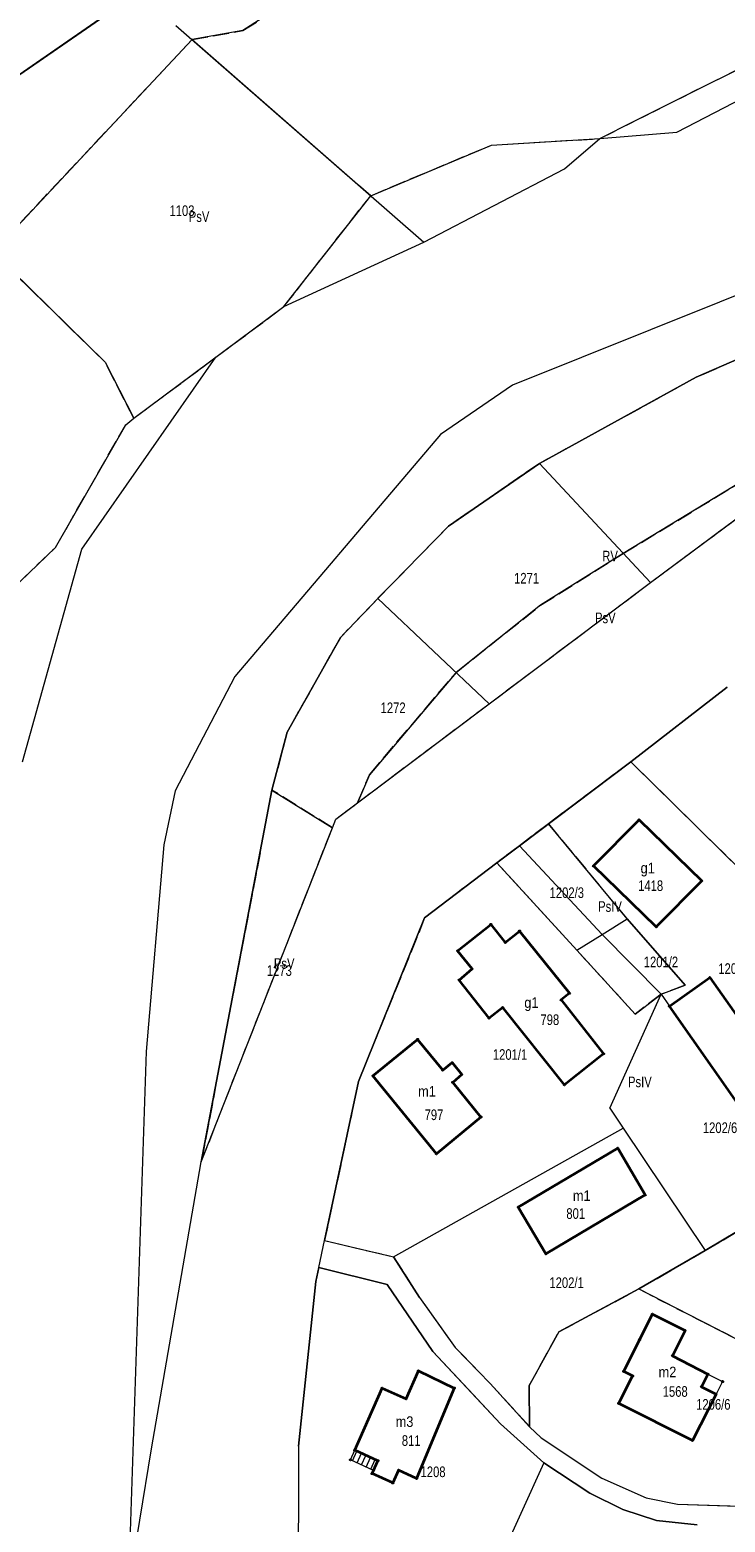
# Model space of a CAD drawing. Header units: metres. Extents: x 7496145 to 7500200, y 5498500 to 5502080.
# Tile 37 of 202: x 7497086 to 7497184, y 5499478 to 5499689. Entities that reach past the tile are written whole.
import ezdxf
from ezdxf.enums import TextEntityAlignment as Align

# ---------------------------------------------------------------- set-up
doc = ezdxf.new("R2010")
doc.units = ezdxf.units.M
doc.header["$MEASUREMENT"] = 0
for name, pattern in [('2.25_0.75', [3, 2.25, -0.75]), ('219-1000', [0]), ('egug-1000', [0])]:
    doc.linetypes.add(name, pattern=pattern)
doc.layers.get('0').update_dxf_attribs({"color": 2, "linetype": 'CONTINUOUS', "lineweight": 5})
for name, color, linetype in [('209-oznaczenie konturu klasyfikacyjnego', 7, 'CONTINUOUS'), ('211-numer działki ewidencyjnej', 7, 'CONTINUOUS'), ('217-kontur klasyfikacyjny', 7, 'CONTINUOUS'), ('218-kontur użytku gruntowego', 7, 'CONTINUOUS'), ('219-działka ewidencyjna', 7, 'CONTINUOUS'), ('312-budynek ewidencyjny', 7, 'CONTINUOUS'), ('312-oznaczenie budynku ewidencyjnego', 7, 'CONTINUOUS'), ('312-oznaczenie budynku ewidencyjnego-Atr117', 7, 'CONTINUOUS'), ('352-schody', 7, 'CONTINUOUS'), ('inny obiekt trwale związany z budynkiem (powierzchnia)', 7, 'CONTINUOUS'), ('Punkt budynku', 7, 'CONTINUOUS')]:
    doc.layers.add(name, color=color, linetype=linetype)
doc.styles.get("Standard").update_dxf_attribs({"font": 'Working1250', "width": 0.75})

# ---------------------------------------------------------------- blocks, each defined once
blk = doc.blocks.new('PUNKTBUD')
at = {"color": 0}
blk.add_circle((0, 0), 0.09, dxfattribs=at)

msp = doc.modelspace()

# ---------------------------------------------------------------- linework, layer by layer
at = {"layer": '217-kontur klasyfikacyjny', "color": 3, "linetype": '2.25_0.75', "lineweight": 18, "flags": 128}
for points in [[(7497115.8, 5499688.72), (7497142.91, 5499706.1)], [(7497069.59, 5499672.36), (7497098.1, 5499692.08)], [(7497108.63, 5499687.45), (7497115.8, 5499688.72)], [(7497170.94, 5499675.95), (7497194.78, 5499687.87)], [(7497080.52, 5499657.48), (7497108.63, 5499687.45)], [(7497133.8, 5499665.44), (7497108.63, 5499687.45)], [(7497166.1, 5499673.49), (7497170.94, 5499675.95)], [(7497150.83, 5499672.58), (7497166.1, 5499673.49)], [(7497133.8, 5499665.44), (7497150.83, 5499672.58)], [(7497121.57, 5499649.79), (7497133.8, 5499665.44)], [(7497096.36, 5499641.96), (7497080.52, 5499657.48)], [(7497111.97, 5499642.64), (7497121.57, 5499649.79)], [(7497201.74, 5499649.41), (7497179.7, 5499639.82)], [(7497100.41, 5499634.03), (7497096.36, 5499641.96)], [(7497100.41, 5499634.03), (7497111.97, 5499642.64)], [(7497179.7, 5499639.82), (7497157.58, 5499627.66)], [(7497089.37, 5499615.81), (7497099.28, 5499633.12)], [(7497099.28, 5499633.12), (7497100.41, 5499634.03)], [(7497157.58, 5499627.66), (7497144.79, 5499618.83)], [(7497173.22, 5499610.85), (7497196.9, 5499628.46)], [(7497169.39, 5499614.96), (7497186.26, 5499625.22)], [(7497144.79, 5499618.83), (7497134.8, 5499608.61)], [(7497078.1, 5499604.98), (7497089.37, 5499615.81)], [(7497157.76, 5499607.67), (7497169.39, 5499614.96)], [(7497150.52, 5499593.77), (7497173.22, 5499610.85)], [(7497134.8, 5499608.61), (7497129.53, 5499603.12)], [(7497145.84, 5499598.19), (7497157.76, 5499607.67)], [(7497129.53, 5499603.12), (7497122.02, 5499589.77)], [(7497133.63, 5499583.75), (7497145.84, 5499598.19)], [(7497131.94, 5499579.79), (7497150.52, 5499593.77)], [(7497122.02, 5499589.77), (7497119.88, 5499581.59)], [(7497170.46, 5499585.58), (7497158.85, 5499576.82)], [(7497205.21, 5499551.33), (7497170.46, 5499585.58)], [(7497131.94, 5499579.79), (7497133.63, 5499583.75)], [(7497119.88, 5499581.59), (7497109.92, 5499529.14)], [(7497128.4, 5499576.27), (7497119.88, 5499581.59)], [(7497128.87, 5499577.48), (7497131.94, 5499579.79)], [(7497109.92, 5499529.14), (7497128.4, 5499576.27)], [(7497128.4, 5499576.27), (7497128.87, 5499577.48)], [(7497158.85, 5499576.82), (7497154.77, 5499573.74)], [(7497158.85, 5499576.82), (7497169.95, 5499563.4)], [(7497154.77, 5499573.74), (7497151.58, 5499571.32)], [(7497151.58, 5499571.32), (7497141.41, 5499563.55)], [(7497162.88, 5499558.98), (7497151.58, 5499571.32)], [(7497141.41, 5499563.55), (7497132.07, 5499540.45)], [(7497169.95, 5499563.4), (7497178.13, 5499554.06)], [(7497171.06, 5499549.99), (7497162.88, 5499558.98)], [(7497178.13, 5499554.06), (7497174.73, 5499552.78)], [(7497174.73, 5499552.78), (7497171.06, 5499549.99)], [(7497132.07, 5499540.45), (7497127.31, 5499518.02)], [(7497180.94, 5499516.62), (7497188.06, 5499520.87)], [(7497127.31, 5499518.02), (7497137.04, 5499515.74)], [(7497137.04, 5499515.74), (7497140.68, 5499510)], [(7497171.58, 5499511.2), (7497180.94, 5499516.62)], [(7497160.32, 5499505.14), (7497171.58, 5499511.2)], [(7497171.58, 5499511.2), (7497186.69, 5499503.47)], [(7497140.68, 5499510), (7497145.72, 5499502.94)], [(7497156.16, 5499497.59), (7497160.32, 5499505.14)], [(7497145.72, 5499502.94), (7497150.63, 5499497.88)], [(7497150.63, 5499497.88), (7497156.2, 5499491.76)], [(7497156.2, 5499491.76), (7497156.16, 5499497.59)]]:
    msp.add_lwpolyline(points, dxfattribs=at)
at = {"layer": '218-kontur użytku gruntowego', "color": 3, "linetype": 'egug-1000', "lineweight": 18, "flags": 128}
for points in [[(7497142.91, 5499706.1), (7497115.8, 5499688.72)], [(7497098.1, 5499692.08), (7497069.59, 5499672.36)], [(7497115.8, 5499688.72), (7497108.63, 5499687.45)], [(7497170.94, 5499675.95), (7497194.78, 5499687.87)], [(7497176.94, 5499674.38), (7497203.64, 5499688.24)], [(7497108.63, 5499687.45), (7497080.52, 5499657.48)], [(7497108.63, 5499687.45), (7497133.8, 5499665.44)], [(7497166.1, 5499673.49), (7497170.94, 5499675.95)], [(7497150.83, 5499672.58), (7497166.1, 5499673.49)], [(7497166.1, 5499673.49), (7497176.94, 5499674.38)], [(7497133.8, 5499665.44), (7497150.83, 5499672.58)], [(7497121.57, 5499649.79), (7497133.8, 5499665.44)], [(7497202.43, 5499658.23), (7497153.79, 5499638.69)], [(7497080.52, 5499657.48), (7497096.36, 5499641.96)], [(7497111.97, 5499642.64), (7497121.57, 5499649.79)], [(7497201.74, 5499649.41), (7497179.7, 5499639.82)], [(7497093.08, 5499615.55), (7497111.97, 5499642.64)], [(7497096.36, 5499641.96), (7497100.41, 5499634.03)], [(7497100.41, 5499634.03), (7497111.97, 5499642.64)], [(7497179.7, 5499639.82), (7497157.58, 5499627.66)], [(7497153.79, 5499638.69), (7497143.62, 5499631.77)], [(7497089.37, 5499615.81), (7497099.28, 5499633.12)], [(7497099.28, 5499633.12), (7497100.41, 5499634.03)], [(7497143.62, 5499631.77), (7497114.64, 5499597.59)], [(7497157.58, 5499627.66), (7497144.79, 5499618.83)], [(7497173.22, 5499610.85), (7497196.9, 5499628.46)], [(7497186.26, 5499625.22), (7497169.39, 5499614.96)], [(7497144.79, 5499618.83), (7497134.8, 5499608.61)], [(7497078.1, 5499604.98), (7497089.37, 5499615.81)], [(7497084.72, 5499585.59), (7497093.08, 5499615.55)], [(7497169.39, 5499614.96), (7497157.76, 5499607.67)], [(7497150.52, 5499593.77), (7497173.22, 5499610.85)], [(7497134.8, 5499608.61), (7497129.53, 5499603.12)], [(7497157.76, 5499607.67), (7497145.84, 5499598.19)], [(7497129.53, 5499603.12), (7497122.02, 5499589.77)], [(7497114.64, 5499597.59), (7497106.25, 5499581.46)], [(7497145.84, 5499598.19), (7497133.63, 5499583.75)], [(7497184.03, 5499596.08), (7497170.46, 5499585.58)], [(7497131.94, 5499579.79), (7497150.52, 5499593.77)], [(7497122.02, 5499589.77), (7497119.88, 5499581.59)], [(7497170.46, 5499585.58), (7497158.85, 5499576.82)], [(7497170.46, 5499585.58), (7497205.21, 5499551.33)], [(7497133.63, 5499583.75), (7497131.94, 5499579.79)], [(7497106.25, 5499581.46), (7497104.63, 5499573.84)], [(7497119.88, 5499581.59), (7497109.92, 5499529.14)], [(7497119.88, 5499581.59), (7497128.4, 5499576.27)], [(7497128.87, 5499577.48), (7497131.94, 5499579.79)], [(7497109.92, 5499529.14), (7497128.4, 5499576.27)], [(7497128.4, 5499576.27), (7497128.87, 5499577.48)], [(7497158.85, 5499576.82), (7497154.77, 5499573.74)], [(7497169.95, 5499563.4), (7497158.85, 5499576.82)], [(7497104.63, 5499573.84), (7497102.17, 5499544.7)], [(7497154.77, 5499573.74), (7497151.58, 5499571.32)], [(7497151.58, 5499571.32), (7497141.41, 5499563.55)], [(7497151.58, 5499571.32), (7497162.88, 5499558.98)], [(7497141.41, 5499563.55), (7497132.07, 5499540.45)], [(7497178.13, 5499554.06), (7497169.95, 5499563.4)], [(7497162.88, 5499558.98), (7497171.06, 5499549.99)], [(7497174.73, 5499552.78), (7497178.13, 5499554.06)], [(7497171.06, 5499549.99), (7497174.73, 5499552.78)], [(7497102.17, 5499544.7), (7497099.62, 5499468.51)], [(7497132.07, 5499540.45), (7497127.31, 5499518.02)], [(7497102.92, 5499488.67), (7497109.92, 5499529.14)], [(7497188.06, 5499520.87), (7497180.94, 5499516.62)], [(7497127.31, 5499518.02), (7497137.04, 5499515.74)], [(7497137.04, 5499515.74), (7497140.68, 5499510)], [(7497180.94, 5499516.62), (7497171.58, 5499511.2)], [(7497126.51, 5499514.24), (7497126.09, 5499512.24)], [(7497136.13, 5499511.82), (7497126.51, 5499514.24)], [(7497126.09, 5499512.24), (7497123.61, 5499489.02)], [(7497142.56, 5499502.38), (7497136.13, 5499511.82)], [(7497171.58, 5499511.2), (7497160.32, 5499505.14)], [(7497171.58, 5499511.2), (7497186.69, 5499503.47)], [(7497140.68, 5499510), (7497145.72, 5499502.94)], [(7497160.32, 5499505.14), (7497156.16, 5499497.59)], [(7497145.72, 5499502.94), (7497150.63, 5499497.88)], [(7497147.58, 5499497.01), (7497142.56, 5499502.38)], [(7497152.08, 5499492.2), (7497147.58, 5499497.01)], [(7497150.63, 5499497.88), (7497156.2, 5499491.76)], [(7497156.16, 5499497.59), (7497156.2, 5499491.76)], [(7497158.2, 5499486.68), (7497152.08, 5499492.2)], [(7497156.2, 5499491.76), (7497157.84, 5499490.2)], [(7497157.84, 5499490.2), (7497166.38, 5499484.52)], [(7497099.62, 5499468.51), (7497102.92, 5499488.67)], [(7497123.61, 5499489.02), (7497123.62, 5499480.57)], [(7497164.69, 5499482.39), (7497158.2, 5499486.68)], [(7497166.38, 5499484.52), (7497172.64, 5499481.76)], [(7497169.35, 5499480.08), (7497164.69, 5499482.39)], [(7497172.64, 5499481.76), (7497177.06, 5499480.84)], [(7497123.62, 5499480.57), (7497123.45, 5499461.41)], [(7497174.07, 5499478.53), (7497169.35, 5499480.08)], [(7497177.06, 5499480.84), (7497192.55, 5499480.35)], [(7497179.81, 5499477.94), (7497174.07, 5499478.53)]]:
    msp.add_lwpolyline(points, dxfattribs=at)
at = {"layer": '219-działka ewidencyjna', "color": 3, "linetype": '219-1000', "lineweight": 18, "flags": 128}
for points in [[(7497069.59, 5499672.36), (7497101.03, 5499694.11)], [(7497106.36, 5499689.44), (7497141.28, 5499658.9)], [(7497170.94, 5499675.95), (7497194.78, 5499687.87)], [(7497170.94, 5499675.95), (7497194.78, 5499687.87)], [(7497166.1, 5499673.49), (7497170.94, 5499675.95)], [(7497166.1, 5499673.49), (7497170.94, 5499675.95)], [(7497161.12, 5499669.25), (7497166.1, 5499673.49)], [(7497161.12, 5499669.25), (7497166.1, 5499673.49)], [(7497141.28, 5499658.9), (7497161.12, 5499669.25)], [(7497141.28, 5499658.9), (7497161.12, 5499669.25)], [(7497073.75, 5499664.12), (7497096.36, 5499641.96)], [(7497121.57, 5499649.79), (7497141.28, 5499658.9)], [(7497121.57, 5499649.79), (7497141.28, 5499658.9)], [(7497100.41, 5499634.03), (7497121.57, 5499649.79)], [(7497100.41, 5499634.03), (7497121.57, 5499649.79)], [(7497179.7, 5499639.82), (7497201.74, 5499649.41)], [(7497179.7, 5499639.82), (7497201.74, 5499649.41)], [(7497096.36, 5499641.96), (7497100.41, 5499634.03)], [(7497157.58, 5499627.66), (7497179.7, 5499639.82)], [(7497157.58, 5499627.66), (7497179.7, 5499639.82)], [(7497089.37, 5499615.81), (7497099.28, 5499633.12)], [(7497089.37, 5499615.81), (7497099.28, 5499633.12)], [(7497099.28, 5499633.12), (7497100.41, 5499634.03)], [(7497099.28, 5499633.12), (7497100.41, 5499634.03)], [(7497173.22, 5499610.85), (7497202.5, 5499632.62)], [(7497173.22, 5499610.85), (7497202.5, 5499632.62)], [(7497144.79, 5499618.83), (7497157.58, 5499627.66)], [(7497144.79, 5499618.83), (7497157.58, 5499627.66)], [(7497157.58, 5499627.66), (7497173.22, 5499610.85)], [(7497134.8, 5499608.61), (7497144.79, 5499618.83)], [(7497134.8, 5499608.61), (7497144.79, 5499618.83)], [(7497078.1, 5499604.98), (7497089.37, 5499615.81)], [(7497078.1, 5499604.98), (7497089.37, 5499615.81)], [(7497150.52, 5499593.77), (7497173.22, 5499610.85)], [(7497150.52, 5499593.77), (7497173.22, 5499610.85)], [(7497129.53, 5499603.12), (7497134.8, 5499608.61)], [(7497129.53, 5499603.12), (7497134.8, 5499608.61)], [(7497134.8, 5499608.61), (7497150.52, 5499593.77)], [(7497122.02, 5499589.77), (7497129.53, 5499603.12)], [(7497122.02, 5499589.77), (7497129.53, 5499603.12)], [(7497170.46, 5499585.58), (7497184.03, 5499596.08)], [(7497170.46, 5499585.58), (7497184.03, 5499596.08)], [(7497128.87, 5499577.48), (7497150.52, 5499593.77)], [(7497128.87, 5499577.48), (7497150.52, 5499593.77)], [(7497119.88, 5499581.59), (7497122.02, 5499589.77)], [(7497119.88, 5499581.59), (7497122.02, 5499589.77)], [(7497154.77, 5499573.74), (7497170.46, 5499585.58)], [(7497154.77, 5499573.74), (7497170.46, 5499585.58)], [(7497170.46, 5499585.58), (7497205.21, 5499551.33)], [(7497109.92, 5499529.14), (7497119.88, 5499581.59)], [(7497109.92, 5499529.14), (7497119.88, 5499581.59)], [(7497119.88, 5499581.59), (7497128.4, 5499576.27)], [(7497109.92, 5499529.14), (7497128.4, 5499576.27)], [(7497109.92, 5499529.14), (7497128.4, 5499576.27)], [(7497128.4, 5499576.27), (7497128.87, 5499577.48)], [(7497128.4, 5499576.27), (7497128.87, 5499577.48)], [(7497151.58, 5499571.32), (7497154.77, 5499573.74)], [(7497151.58, 5499571.32), (7497154.77, 5499573.74)], [(7497154.77, 5499573.74), (7497166.45, 5499561.19)], [(7497141.41, 5499563.55), (7497151.58, 5499571.32)], [(7497141.41, 5499563.55), (7497151.58, 5499571.32)], [(7497151.58, 5499571.32), (7497162.88, 5499558.98)], [(7497132.07, 5499540.45), (7497141.41, 5499563.55)], [(7497132.07, 5499540.45), (7497141.41, 5499563.55)], [(7497166.45, 5499561.19), (7497169.95, 5499563.4)], [(7497169.95, 5499563.4), (7497178.13, 5499554.06)], [(7497162.88, 5499558.98), (7497166.45, 5499561.19)], [(7497166.45, 5499561.19), (7497174.73, 5499552.78)], [(7497174.73, 5499552.78), (7497178.13, 5499554.06)], [(7497167.52, 5499536.7), (7497174.73, 5499552.78)], [(7497174.73, 5499552.78), (7497175.91, 5499551.1)], [(7497175.91, 5499551.1), (7497188.38, 5499533.33)], [(7497127.31, 5499518.02), (7497132.07, 5499540.45)], [(7497127.31, 5499518.02), (7497132.07, 5499540.45)], [(7497167.52, 5499536.7), (7497169.38, 5499533.91)], [(7497145.14, 5499520.31), (7497169.38, 5499533.91)], [(7497169.38, 5499533.91), (7497180.94, 5499516.62)], [(7497102.92, 5499488.67), (7497109.92, 5499529.14)], [(7497137.04, 5499515.74), (7497145.14, 5499520.31)], [(7497180.94, 5499516.62), (7497188.06, 5499520.87)], [(7497126.51, 5499514.24), (7497127.31, 5499518.02)], [(7497126.51, 5499514.24), (7497127.31, 5499518.02)], [(7497127.31, 5499518.02), (7497137.04, 5499515.74)], [(7497140.68, 5499510), (7497137.04, 5499515.74)], [(7497171.58, 5499511.2), (7497180.94, 5499516.62)], [(7497126.09, 5499512.24), (7497126.51, 5499514.24)], [(7497126.09, 5499512.24), (7497126.51, 5499514.24)], [(7497126.51, 5499514.24), (7497136.13, 5499511.82)], [(7497123.61, 5499489.02), (7497126.09, 5499512.24)], [(7497123.61, 5499489.02), (7497126.09, 5499512.24)], [(7497136.13, 5499511.82), (7497142.56, 5499502.38)], [(7497160.32, 5499505.14), (7497171.58, 5499511.2)], [(7497171.58, 5499511.2), (7497203.18, 5499495.02)], [(7497140.68, 5499510), (7497145.72, 5499502.94)], [(7497160.32, 5499505.14), (7497156.16, 5499497.59)], [(7497145.72, 5499502.94), (7497150.63, 5499497.88)], [(7497152.08, 5499492.2), (7497142.56, 5499502.38)], [(7497156.2, 5499491.76), (7497150.63, 5499497.88)], [(7497156.2, 5499491.76), (7497156.16, 5499497.59)], [(7497152.08, 5499492.2), (7497158.2, 5499486.68)], [(7497156.2, 5499491.76), (7497157.84, 5499490.2)], [(7497157.84, 5499490.2), (7497166.38, 5499484.52)], [(7497099.62, 5499468.51), (7497102.92, 5499488.67)], [(7497123.61, 5499489.02), (7497123.62, 5499480.57)], [(7497123.61, 5499489.02), (7497123.62, 5499480.57)], [(7497158.2, 5499486.68), (7497145.25, 5499458.08)], [(7497158.2, 5499486.68), (7497164.69, 5499482.39)], [(7497166.38, 5499484.52), (7497172.64, 5499481.76)], [(7497164.69, 5499482.39), (7497169.35, 5499480.08)], [(7497172.64, 5499481.76), (7497177.06, 5499480.84)], [(7497123.62, 5499480.57), (7497123.45, 5499461.41)], [(7497123.62, 5499480.57), (7497123.45, 5499461.41)], [(7497169.35, 5499480.08), (7497174.07, 5499478.53)], [(7497177.06, 5499480.84), (7497199.3, 5499480.13)], [(7497174.07, 5499478.53), (7497179.81, 5499477.94)]]:
    msp.add_lwpolyline(points, dxfattribs=at)
at = {"layer": '312-budynek ewidencyjny', "color": 7, "linetype": 'Continuous', "lineweight": 35, "flags": 128}
for points in [[(7497165.22, 5499570.88), (7497171.63, 5499577.38)], [(7497171.63, 5499577.38), (7497180.47, 5499568.78)], [(7497174.06, 5499562.3), (7497165.22, 5499570.88)], [(7497180.47, 5499568.78), (7497174.06, 5499562.3)], [(7497146.05, 5499558.9), (7497150.74, 5499562.63)], [(7497150.74, 5499562.63), (7497152.77, 5499560.09)], [(7497152.77, 5499560.09), (7497154.79, 5499561.7)], [(7497154.79, 5499561.7), (7497161.82, 5499552.92)], [(7497148.1, 5499556.37), (7497146.05, 5499558.9)], [(7497146.28, 5499554.78), (7497148.1, 5499556.37)], [(7497175.91, 5499551.1), (7497181.61, 5499555.15)], [(7497181.61, 5499555.15), (7497194.08, 5499537.4)], [(7497150.48, 5499549.41), (7497146.28, 5499554.78)], [(7497152.41, 5499550.9), (7497150.48, 5499549.41)], [(7497161.11, 5499540.01), (7497152.41, 5499550.9)], [(7497161.82, 5499552.92), (7497160.65, 5499551.97)], [(7497160.65, 5499551.97), (7497166.64, 5499544.37)], [(7497188.38, 5499533.33), (7497175.91, 5499551.1)], [(7497134.12, 5499541.27), (7497140.42, 5499546.41)], [(7497140.42, 5499546.41), (7497143.96, 5499542.08)], [(7497143.96, 5499542.08), (7497145.28, 5499543.13)], [(7497145.28, 5499543.13), (7497146.64, 5499541.46)], [(7497166.64, 5499544.37), (7497161.11, 5499540.01)], [(7497143.06, 5499530.27), (7497134.12, 5499541.27)], [(7497146.64, 5499541.46), (7497145.36, 5499540.35)], [(7497145.36, 5499540.35), (7497149.35, 5499535.46)], [(7497149.35, 5499535.46), (7497143.06, 5499530.27)], [(7497154.6, 5499522.75), (7497168.62, 5499531.07)], [(7497168.62, 5499531.07), (7497172.49, 5499524.47)], [(7497172.49, 5499524.47), (7497158.5, 5499516.17)], [(7497158.5, 5499516.17), (7497154.6, 5499522.75)], [(7497171.7, 5499504.04), (7497173.5, 5499507.64)], [(7497173.5, 5499507.64), (7497178.12, 5499505.35)], [(7497178.12, 5499505.35), (7497176.36, 5499501.78)], [(7497169.47, 5499499.57), (7497171.7, 5499504.04)], [(7497176.36, 5499501.78), (7497181.33, 5499499.19)], [(7497138.8, 5499495.71), (7497140.53, 5499499.64)], [(7497140.53, 5499499.64), (7497145.59, 5499497.22)], [(7497168.77, 5499495.06), (7497170.72, 5499498.94)], [(7497170.72, 5499498.94), (7497169.47, 5499499.57)], [(7497181.33, 5499499.19), (7497180.43, 5499497.41)], [(7497131.55, 5499488.45), (7497135.41, 5499497.2)], [(7497135.41, 5499497.2), (7497138.8, 5499495.71)], [(7497145.59, 5499497.22), (7497140.28, 5499484.48)], [(7497182.48, 5499496.36), (7497179.14, 5499489.83)], [(7497180.43, 5499497.41), (7497182.48, 5499496.36)], [(7497179.14, 5499489.83), (7497168.77, 5499495.06)], [(7497134.82, 5499486.97), (7497131.55, 5499488.45)], [(7497134, 5499485.16), (7497134.2, 5499485.61)], [(7497134.2, 5499485.61), (7497134.82, 5499486.97)], [(7497137.73, 5499485.64), (7497136.91, 5499483.84)], [(7497140.28, 5499484.48), (7497137.73, 5499485.64)], [(7497136.91, 5499483.84), (7497134, 5499485.16)]]:
    msp.add_lwpolyline(points, dxfattribs=at)
at = {"layer": '352-schody', "color": 7, "linetype": 'Continuous', "lineweight": 18, "flags": 128}
msp.add_lwpolyline([(7497131.55, 5499488.45), (7497134.82, 5499486.97), (7497134.2, 5499485.61), (7497130.94, 5499487.1)], close=True, dxfattribs=at)
msp.add_lwpolyline([(7497131.55, 5499488.45), (7497134.82, 5499486.97), (7497134.2, 5499485.61), (7497130.94, 5499487.1)], close=True, dxfattribs=at)
for points in [[(7497131.26, 5499486.96), (7497131.87, 5499488.31)], [(7497131.89, 5499486.66), (7497132.51, 5499488.02)], [(7497132.53, 5499486.37), (7497133.14, 5499487.73)], [(7497133.17, 5499486.08), (7497133.78, 5499487.44)], [(7497133.8, 5499485.79), (7497134.42, 5499487.15)]]:
    msp.add_lwpolyline(points, dxfattribs=at)
at = {"layer": 'inny obiekt trwale związany z budynkiem (powierzchnia)', "color": 7, "linetype": 'Continuous', "lineweight": 18, "flags": 128}
msp.add_lwpolyline([(7497180.43, 5499497.41), (7497181.33, 5499499.19), (7497183.4, 5499498.14), (7497182.48, 5499496.36)], close=True, dxfattribs=at)

# ---------------------------------------------------------------- block references
at = {"layer": 'Punkt budynku', "color": 5, "linetype": 'Continuous', "lineweight": 13}
for p in [(7497171.63, 5499577.38), (7497165.22, 5499570.88), (7497180.47, 5499568.78), (7497150.74, 5499562.63), (7497154.79, 5499561.7), (7497174.06, 5499562.3), (7497152.77, 5499560.09), (7497146.05, 5499558.9), (7497148.1, 5499556.37), (7497181.61, 5499555.15), (7497146.28, 5499554.78), (7497161.82, 5499552.92), (7497152.41, 5499550.9), (7497160.65, 5499551.97), (7497175.91, 5499551.1), (7497150.48, 5499549.41), (7497140.42, 5499546.41), (7497145.28, 5499543.13), (7497166.64, 5499544.37), (7497134.12, 5499541.27), (7497143.96, 5499542.08), (7497145.36, 5499540.35), (7497146.64, 5499541.46), (7497161.11, 5499540.01), (7497149.35, 5499535.46), (7497143.06, 5499530.27), (7497168.62, 5499531.07), (7497172.49, 5499524.47), (7497154.6, 5499522.75), (7497158.5, 5499516.17), (7497173.5, 5499507.64), (7497178.12, 5499505.35), (7497171.7, 5499504.04), (7497176.36, 5499501.78), (7497140.53, 5499499.64), (7497169.47, 5499499.57), (7497170.72, 5499498.94), (7497181.33, 5499499.19), (7497183.4, 5499498.14), (7497135.41, 5499497.2), (7497145.59, 5499497.22), (7497180.43, 5499497.41), (7497182.48, 5499496.36), (7497138.8, 5499495.71), (7497168.77, 5499495.06), (7497179.14, 5499489.83), (7497131.55, 5499488.45), (7497130.94, 5499487.1), (7497134.2, 5499485.61), (7497134.82, 5499486.97), (7497137.73, 5499485.64), (7497134, 5499485.16), (7497136.91, 5499483.84), (7497140.28, 5499484.48)]:
    msp.add_blockref('PUNKTBUD', p, dxfattribs=at)

# ---------------------------------------------------------------- texts
at = {"layer": '209-oznaczenie konturu klasyfikacyjnego', "color": 3, "linetype": 'Continuous', "lineweight": 18, "width": 0.79}
for s, p in [('PsV', (7497108.16, 5499661.74)), ('RV', (7497166.44, 5499613.84)), ('PsV', (7497165.42, 5499605.13)), ('PsIV', (7497165.86, 5499564.41)), ('PsV', (7497120.16, 5499556.37)), ('PsIV', (7497170.07, 5499539.67))]:
    msp.add_text(s, height=1.5, dxfattribs=at).set_placement(p)
at = {"layer": '211-numer działki ewidencyjnej', "color": 3, "linetype": 'Continuous', "lineweight": 18, "width": 0.79}
for s, p in [('1103', (7497105.44, 5499664.07)), ('1201/2', (7497172.29, 5499558.09)), ('1202/6', (7497180.62, 5499534.7)), ('1202/1', (7497158.99, 5499512.84)), ('1206/6', (7497179.67, 5499495.67)), ('1208', (7497140.83, 5499486.16))]:
    msp.add_text(s, height=1.5, dxfattribs=at).set_placement(p, align=Align.TOP_LEFT)
for s, p in [('1271', (7497154.01, 5499610.72)), ('1272', (7497135.2, 5499592.44)), ('1202/3', (7497159.02, 5499566.36)), ('1202/5', (7497182.8, 5499555.65)), ('1273', (7497119.16, 5499555.37)), ('1201/1', (7497151.02, 5499543.53))]:
    msp.add_text(s, height=1.5, dxfattribs=at).set_placement(p)
at = {"layer": '312-oznaczenie budynku ewidencyjnego', "color": 7, "linetype": 'Continuous', "lineweight": 18, "width": 0.79}
for s, p in [('1418', (7497171.5, 5499568.85)), ('798', (7497157.73, 5499549.94)), ('797', (7497141.4, 5499536.53)), ('801', (7497161.38, 5499522.59)), ('1568', (7497174.96, 5499497.49)), ('811', (7497138.19, 5499490.57))]:
    msp.add_text(s, height=1.5, dxfattribs=at).set_placement(p, align=Align.TOP_LEFT)
at = {"layer": '312-oznaczenie budynku ewidencyjnego-Atr117', "color": 7, "width": 0.9}
for s, p in [('g1', (7497172.85, 5499569.84)), ('g1', (7497156.46, 5499550.86)), ('m1', (7497141.74, 5499538.34)), ('m1', (7497163.55, 5499523.62)), ('m2', (7497175.63, 5499498.74)), ('m3', (7497138.57, 5499491.74))]:
    msp.add_text(s, height=1.5, dxfattribs=at).set_placement(p, align=Align.CENTER)

doc.saveas('drawing.dxf')
